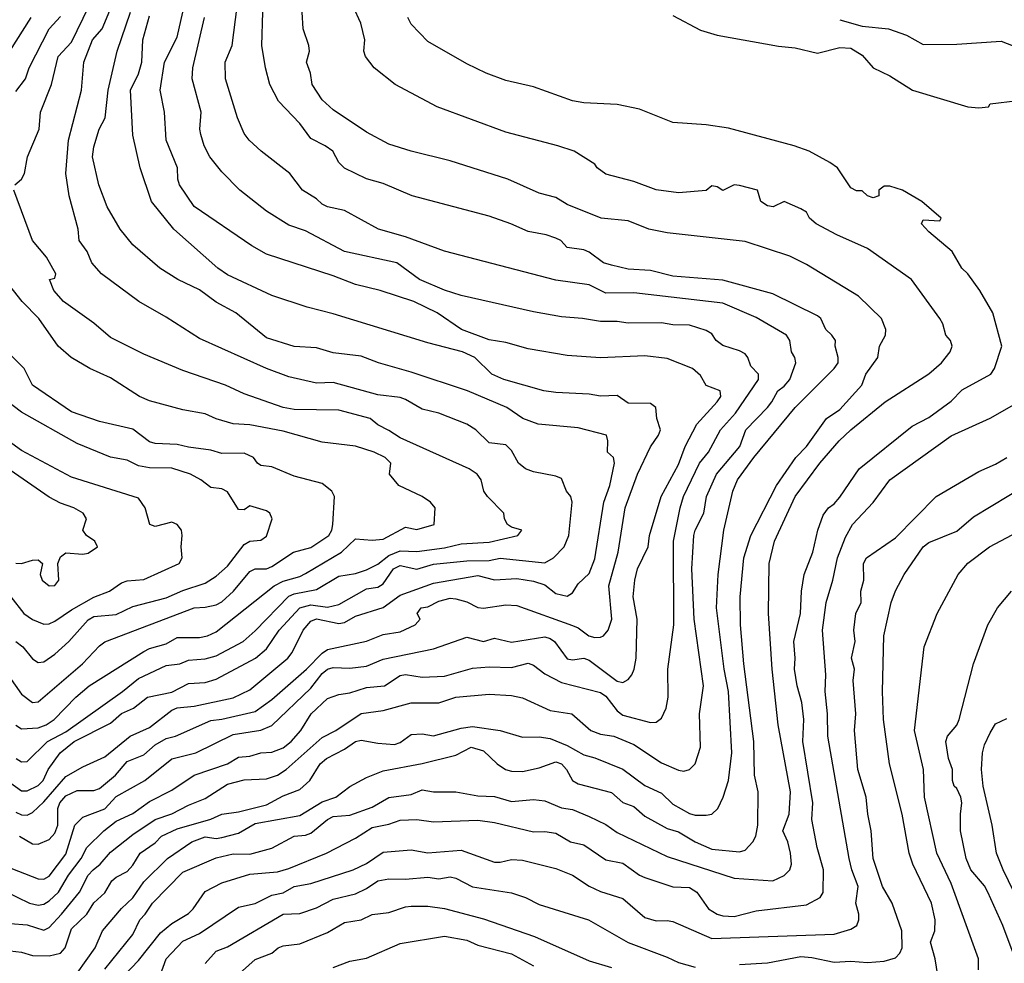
# Model space of a CAD drawing. Header units: metres. Extents: x -46681 to -43747, y -240911 to -237677.
# Tile 247 of 256: x -45034 to -44946, y -240501 to -240417. Entities that reach past the tile are written whole.
import ezdxf

# ---------------------------------------------------------------- set-up
doc = ezdxf.new("R2010")
doc.units = ezdxf.units.M
doc.layers.add('CONTOUR_INDEX', color=1, linetype='Continuous')
doc.layers.add('CONTOUR_INTER', color=3, linetype='Continuous')

msp = doc.modelspace()

# ---------------------------------------------------------------- linework, layer by layer
at = {"layer": 'CONTOUR_INDEX'}
for points, elevation in [([(-45034.704, -240431.52), (-45034.095, -240431.023), (-45033.809, -240430.52), (-45033.561, -240429.02), (-45032.493, -240426.52), (-45032.38, -240425.02), (-45031.403, -240422.52), (-45030.81, -240420.02), (-45029.595, -240418.724), (-45028.033, -240415.52)], 85), ([(-44975.595, -240416.319), (-44973.095, -240417.639), (-44971.595, -240418.103), (-44966.095, -240419.092), (-44964.595, -240419.238), (-44962.595, -240419.723), (-44960.595, -240419.191), (-44959.595, -240419.266), (-44958.595, -240419.886), (-44957.595, -240421.023), (-44956.095, -240421.75), (-44954.078, -240423.02), (-44949.095, -240424.523), (-44948.095, -240424.624), (-44947.245, -240424.52), (-44947.095, -240424.268), (-44944.595, -240423.972)], 95), ([(-45035.595, -240494.943), (-45033.36, -240496.02), (-45032.595, -240496.203), (-45032.095, -240496.11), (-45031.595, -240495.82), (-45030.767, -240495.02), (-45029.861, -240493.52), (-45028.721, -240492.02), (-45028.229, -240491.02), (-45026.7, -240489.52), (-45025.595, -240488.655), (-45024.095, -240487.975), (-45022.595, -240486.895), (-45020.595, -240485.873), (-45018.595, -240484.529), (-45015.595, -240483.517), (-45014.595, -240482.903), (-45013.595, -240482.814), (-45012.595, -240482.537), (-45011.595, -240482.477), (-45010.595, -240482.073), (-45009.858, -240481.52), (-45009.012, -240480.52), (-45008.064, -240479.02), (-45006.595, -240477.651), (-45005.595, -240477.284), (-45004.595, -240477.142), (-45003.095, -240476.66), (-45001.489, -240476.52), (-45000.095, -240475.571), (-44999.595, -240475.494), (-44998.095, -240475.722), (-44996.095, -240475.64), (-44993.595, -240474.919), (-44992.095, -240474.803), (-44990.095, -240474.851), (-44988.595, -240474.471), (-44988.095, -240474.64), (-44987.095, -240475.43), (-44985.595, -240476.207), (-44982.095, -240477.104), (-44981.595, -240477.446), (-44980.595, -240478.76), (-44980.095, -240479.154), (-44977.595, -240479.787), (-44977.095, -240479.766), (-44976.595, -240479.419), (-44976.202, -240478.52), (-44976.008, -240477.52), (-44976.051, -240475.02), (-44975.505, -240471.02), (-44975.515, -240463.52), (-44974.933, -240460.52), (-44974.617, -240459.52), (-44973.206, -240456.52), (-44972.382, -240455.52), (-44971.3, -240453.52), (-44969.965, -240452.02), (-44967.906, -240449.02), (-44967.906, -240448.52), (-44968.595, -240447.799), (-44968.853, -240447.02), (-44969.095, -240446.719), (-44969.595, -240446.431), (-44971.095, -240445.956), (-44971.693, -240445.52), (-44972.095, -240444.92), (-44972.595, -240444.609), (-44974.095, -240444.14), (-44975.595, -240444.112), (-44976.595, -240443.921), (-44979.595, -240443.964), (-44980.595, -240443.802), (-44982.095, -240443.801), (-44983.689, -240443.52), (-44985.595, -240443.375), (-44988.095, -240442.932), (-44994.595, -240441.455), (-44996.095, -240440.976), (-44998.338, -240440.02), (-45000.379, -240438.52), (-45005.095, -240437.526), (-45008.595, -240435.673), (-45010.095, -240435.144), (-45012.095, -240433.888), (-45014.48, -240432.02), (-45016.095, -240430.366), (-45017.178, -240429.02), (-45017.691, -240428.02), (-45017.996, -240427.02), (-45018.081, -240426.52), (-45017.948, -240425.02), (-45018.751, -240422.02), (-45018.697, -240421.02), (-45017.645, -240416.52)], 90), ([(-45024.872, -240502.52), (-45023.595, -240501.18), (-45021.595, -240498.683), (-45020.595, -240497.854), (-45019.095, -240496.949), (-45018.674, -240496.52), (-45017.595, -240494.965), (-45016.095, -240494.192), (-45013.595, -240493.412), (-45011.095, -240493.207), (-45010.095, -240492.902), (-45006.692, -240491.52), (-45004.095, -240490.195), (-45002.595, -240489.238), (-45001.095, -240488.935), (-45000.095, -240488.574), (-44998.595, -240488.498), (-44997.095, -240488.721), (-44993.095, -240488.576), (-44991.595, -240488.779), (-44988.095, -240489.61), (-44987.095, -240489.591), (-44986.095, -240489.733), (-44984.778, -240490.52), (-44983.595, -240490.772), (-44981.595, -240492.128), (-44980.095, -240492.418), (-44978.595, -240493.505), (-44978.095, -240493.729), (-44975.595, -240494.567), (-44974.095, -240494.611), (-44973.43, -240495.02), (-44972.378, -240496.52), (-44971.619, -240497.02), (-44971.095, -240497.144), (-44970.095, -240497.206), (-44968.095, -240496.717), (-44963.595, -240496.183), (-44962.368, -240495.52), (-44962.095, -240495.066), (-44962.055, -240493.02), (-44962.631, -240491.02), (-44963.1, -240488.52), (-44963.027, -240487.02), (-44963.904, -240481.52), (-44963.822, -240479.52), (-44964.015, -240478.02), (-44964.423, -240476.52), (-44964.652, -240475.02), (-44964.598, -240474.02), (-44964.728, -240472.52), (-44964.136, -240470.02), (-44964.045, -240468.02), (-44963.779, -240466.52), (-44963.02, -240464.52), (-44962.58, -240462.52), (-44962.095, -240461.188), (-44961.602, -240460.52), (-44961.095, -240460.16), (-44960.595, -240459.573), (-44958.845, -240457.02), (-44954.095, -240453.209), (-44952.595, -240452.431), (-44950.595, -240450.948), (-44949.595, -240449.933), (-44947.039, -240448.52), (-44946.686, -240448.02), (-44946.039, -240446.02), (-44946.858, -240443.02), (-44948.002, -240441.02), (-44949.105, -240439.52), (-44949.641, -240439.02), (-44950.509, -240437.52), (-44952.595, -240435.745), (-44953.24, -240435.02), (-44953.095, -240434.678), (-44951.595, -240434.76), (-44951.489, -240434.52), (-44953.219, -240433.02), (-44954.959, -240432.02), (-44956.095, -240431.648), (-44956.595, -240431.666), (-44957.085, -240432.02), (-44957.095, -240432.521), (-44957.595, -240432.685), (-44958.103, -240432.52), (-44958.595, -240432.058), (-44959.095, -240432.078), (-44959.595, -240431.81), (-44960.801, -240430.02), (-44961.483, -240429.52), (-44963.352, -240428.52), (-44964.684, -240428.02), (-44970.595, -240426.454), (-44972.595, -240426.135), (-44975.595, -240425.929), (-44978.595, -240424.731), (-44980.595, -240424.321), (-44983.595, -240424.171), (-44984.595, -240424.005), (-44988.095, -240422.725), (-44990.595, -240422.152), (-44992.349, -240421.52), (-44994.095, -240420.673), (-44997.595, -240418.658), (-44999.095, -240417.102), (-44999.391, -240416.52)], 95), ([(-45034.56, -240483.02), (-45034.095, -240483.325), (-45033.595, -240483.314), (-45031.755, -240481.52), (-45030.095, -240480.643), (-45025.01, -240477.02), (-45023.595, -240475.849), (-45021.095, -240474.682), (-45019.866, -240474.52), (-45019.095, -240474.2), (-45017.595, -240474.089), (-45016.595, -240473.809), (-45014.187, -240472.52), (-45013.095, -240471.581), (-45010.095, -240468.453), (-45009.595, -240468.249), (-45007.595, -240467.848), (-45005.595, -240466.664), (-45004.095, -240466.431), (-45003.095, -240466.105), (-45002.095, -240465.584), (-45001.095, -240464.818), (-45000.095, -240464.387), (-44998.595, -240464.447), (-44996.095, -240464.133), (-44994.595, -240463.774), (-44992.095, -240463.625), (-44989.497, -240463.02), (-44989.162, -240462.52), (-44990.095, -240462.268), (-44990.438, -240462.02), (-44990.712, -240461.52), (-44990.777, -240461.02), (-44992.231, -240459.52), (-44992.568, -240459.02), (-44992.818, -240458.02), (-44993.17, -240457.52), (-44993.885, -240457.02), (-45000.095, -240454.253), (-45001.095, -240453.575), (-45002.095, -240453.089), (-45002.786, -240452.52), (-45005.595, -240451.762), (-45009.595, -240451.695), (-45010.595, -240451.523), (-45014.095, -240450.293), (-45015.771, -240449.52), (-45019.595, -240448.205), (-45023.095, -240446.739), (-45026.095, -240445.245), (-45027.595, -240443.958), (-45030.311, -240442.02), (-45031.188, -240441.02), (-45031.589, -240440.02), (-45031.095, -240439.897), (-45031.02, -240439.52), (-45031.839, -240438.02), (-45033.104, -240436.52), (-45034.791, -240432.02)], 85), ([(-45034.595, -240465.5), (-45034.095, -240465.524), (-45033.095, -240465.219), (-45032.595, -240465.195), (-45032.211, -240465.52), (-45032.408, -240466.52), (-45032.242, -240467.02), (-45031.595, -240467.519), (-45031.095, -240467.494), (-45030.73, -240467.02), (-45030.833, -240465.52), (-45030.595, -240464.935), (-45030.095, -240464.584), (-45028.595, -240464.684), (-45028.095, -240464.587), (-45027.265, -240464.02), (-45027.51, -240463.52), (-45028.259, -240463.02), (-45028.585, -240462.52), (-45028.259, -240461.52), (-45028.538, -240461.02), (-45029.377, -240460.52), (-45030.595, -240460.096), (-45031.595, -240459.585), (-45037.095, -240455.797)], 80), ([(-44945.017, -240500.52), (-44945.956, -240498.02), (-44947.286, -240495.02), (-44947.595, -240494.475), (-44948.824, -240493.02), (-44949.24, -240492.02), (-44949.746, -240489.52), (-44949.766, -240488.02), (-44949.642, -240487.02), (-44949.736, -240486.52), (-44950.095, -240485.737), (-44950.315, -240485.52), (-44950.463, -240485.02), (-44950.478, -240484.02), (-44950.821, -240483.02), (-44951.08, -240481.52), (-44950.934, -240481.02), (-44950.095, -240480.045), (-44949.868, -240479.52), (-44948.594, -240474.52), (-44947.289, -240471.02), (-44946.416, -240469.52), (-44945.172, -240468.02)], 100)]:
    msp.add_lwpolyline(points, dxfattribs=dict(at, elevation=elevation))
at = {"layer": 'CONTOUR_INTER'}
for points, elevation in [([(-45036.06, -240484.52), (-45034.095, -240485.947), (-45033.595, -240485.946), (-45032.595, -240485.464), (-45032.136, -240485.02), (-45031.696, -240484.02), (-45030.619, -240482.52), (-45029.364, -240481.52), (-45026.095, -240479.869), (-45025.095, -240479.006), (-45024.019, -240478.52), (-45022.772, -240477.52), (-45020.595, -240477.091), (-45019.095, -240476.29), (-45017.595, -240476.211), (-45016.595, -240475.9), (-45013.078, -240474.02), (-45012.095, -240473.202), (-45010.942, -240471.52), (-45009.084, -240469.52), (-45008.095, -240469.241), (-45006.595, -240469.442), (-45005.595, -240469.205), (-45003.095, -240467.809), (-45002.095, -240467.657), (-45001.595, -240467.364), (-45000.668, -240466.02), (-45000.095, -240465.695), (-44998.595, -240466.03), (-44997.095, -240465.595), (-44994.095, -240465.299), (-44992.095, -240465.256), (-44991.095, -240465.058), (-44987.095, -240465.453), (-44986.303, -240465.02), (-44985.353, -240464.02), (-44984.924, -240463.02), (-44984.627, -240460.02), (-44984.758, -240459.52), (-44985.142, -240459.02), (-44985.595, -240457.885), (-44986.095, -240457.673), (-44988.095, -240457.312), (-44988.823, -240457.02), (-44989.462, -240456.52), (-44990.095, -240455.386), (-44990.595, -240454.862), (-44992.095, -240454.689), (-44993.275, -240453.52), (-44994.107, -240453.02), (-44996.595, -240452.035), (-44998.095, -240451.679), (-44999.595, -240450.807), (-45000.095, -240450.615), (-45002.095, -240450.374), (-45006.095, -240449.291), (-45007.595, -240449.345), (-45010.095, -240448.756), (-45012.095, -240448.028), (-45018.095, -240445.324), (-45021.095, -240443.412), (-45023.549, -240442.02), (-45026.921, -240439.52), (-45027.773, -240438.52), (-45028.201, -240437.52), (-45028.916, -240436.52), (-45028.997, -240435.52), (-45029.809, -240432.52), (-45030.101, -240430.52), (-45029.885, -240427.52), (-45028.717, -240423.02), (-45028.501, -240420.52), (-45027.728, -240418.52), (-45026.842, -240417.52), (-45026.021, -240415.52)], 86), ([(-45035.095, -240497.859), (-45033.595, -240497.96), (-45032.095, -240498.447), (-45031.595, -240498.201), (-45030.493, -240497.02), (-45028.883, -240495.02), (-45028.091, -240493.52), (-45027.642, -240493.02), (-45027.038, -240492.52), (-45026.095, -240491.44), (-45024.095, -240489.864), (-45022.095, -240488.52), (-45020.595, -240487.99), (-45019.095, -240487.221), (-45017.595, -240486.639), (-45015.595, -240485.349), (-45014.095, -240484.952), (-45012.095, -240484.874), (-45011.095, -240484.53), (-45010.318, -240484.02), (-45007.095, -240481.137), (-45005.873, -240480.52), (-45003.595, -240479.002), (-45001.595, -240478.733), (-44999.095, -240478.031), (-44996.595, -240478.049), (-44995.095, -240477.524), (-44992.095, -240477.267), (-44990.095, -240477.366), (-44989.095, -240477.592), (-44986.595, -240478.715), (-44984.671, -240479.02), (-44982.951, -240480.52), (-44982.095, -240480.855), (-44980.881, -240481.02), (-44979.095, -240481.771), (-44976.595, -240483.415), (-44975.095, -240484.092), (-44974.595, -240484.18), (-44974.095, -240484.014), (-44973.595, -240483.517), (-44973.11, -240482.02), (-44973.205, -240479.02), (-44972.849, -240476.52), (-44973.66, -240470.52), (-44973.893, -240466.02), (-44973.703, -240463.02), (-44973.584, -240462.52), (-44972.812, -240461.02), (-44972.564, -240459.52), (-44971.665, -240457.52), (-44969.581, -240455.02), (-44969.026, -240453.52), (-44967.092, -240451.52), (-44966.685, -240451.02), (-44966.157, -240450.02), (-44965.595, -240449.621), (-44965.095, -240448.994), (-44964.545, -240447.52), (-44964.642, -240447.02), (-44964.92, -240446.52), (-44965.073, -240445.52), (-44965.378, -240445.02), (-44968.095, -240443.437), (-44971.095, -240442.141), (-44979.095, -240441.239), (-44981.595, -240441.26), (-44983.099, -240440.52), (-44986.095, -240440.079), (-44996.095, -240437.483), (-44999.595, -240436.196), (-45002.032, -240435.52), (-45005.095, -240433.841), (-45006.595, -240433.513), (-45007.095, -240433.282), (-45007.595, -240432.796), (-45008.842, -240432.02), (-45009.982, -240430.52), (-45012.567, -240428.52), (-45013.652, -240427.52), (-45014.095, -240426.93), (-45014.697, -240425.52), (-45015.775, -240422.02), (-45015.794, -240420.52), (-45015.155, -240419.02), (-45014.715, -240415.52)], 91), ([(-45026.595, -240501.941), (-45024.095, -240498.827), (-45023.477, -240497.52), (-45022.97, -240497.02), (-45022.324, -240496.02), (-45019.595, -240493.251), (-45016.595, -240491.945), (-45015.095, -240491.591), (-45013.595, -240491.608), (-45011.595, -240491.098), (-45009.595, -240489.993), (-45008.595, -240489.915), (-45008.095, -240489.738), (-45006.595, -240488.501), (-45006.095, -240488.233), (-45004.595, -240488.116), (-45002.595, -240487.397), (-45001.095, -240486.521), (-44999.095, -240486.263), (-44998.095, -240485.855), (-44997.095, -240486.037), (-44995.095, -240486.035), (-44993.095, -240486.38), (-44991.595, -240486.441), (-44990.095, -240486.882), (-44988.095, -240486.722), (-44987.095, -240486.842), (-44985.595, -240487.451), (-44984.595, -240487.626), (-44983.095, -240488.236), (-44981.595, -240488.956), (-44980.595, -240489.692), (-44976.095, -240491.821), (-44970.095, -240493.786), (-44966.595, -240494.031), (-44965.595, -240493.541), (-44965.08, -240493.02), (-44964.945, -240492.52), (-44965.012, -240491.52), (-44965.266, -240490.52), (-44965.698, -240489.52), (-44965.141, -240488.02), (-44965.016, -240486.02), (-44966.117, -240480.02), (-44966.657, -240475.02), (-44967.011, -240470.02), (-44966.944, -240465.52), (-44966.448, -240463.52), (-44964.608, -240459.52), (-44962.378, -240456.52), (-44960.66, -240454.52), (-44959.606, -240453.52), (-44956.532, -240451.02), (-44952.595, -240448.5), (-44951.466, -240447.52), (-44950.693, -240446.52), (-44950.488, -240446.02), (-44950.661, -240445.52), (-44951.084, -240445.02), (-44951.338, -240444.02), (-44951.614, -240443.52), (-44954.158, -240440.02), (-44958.095, -240437.244), (-44960.854, -240436.02), (-44962.703, -240435.02), (-44963.312, -240434.52), (-44963.595, -240433.973), (-44964.095, -240433.68), (-44965.595, -240433.031), (-44966.569, -240433.52), (-44967.095, -240433.42), (-44967.693, -240433.02), (-44968, -240432.02), (-44969.595, -240431.598), (-44970.095, -240431.523), (-44971.095, -240432.042), (-44971.595, -240431.716), (-44972.095, -240431.617), (-44972.595, -240432.044), (-44975.095, -240432.246), (-44977.095, -240431.977), (-44979.095, -240431.219), (-44981.595, -240430.576), (-44982.381, -240430.02), (-44982.595, -240429.675), (-44984.457, -240428.52), (-44985.919, -240428.02), (-44990.595, -240426.808), (-44996.758, -240424.52), (-45000.544, -240422.52), (-45002.419, -240421.02), (-45003.181, -240420.02), (-45003.333, -240419.52), (-45003.246, -240418.52), (-45003.615, -240417.02), (-45004.29, -240415.52)], 94), ([(-45035.595, -240492.669), (-45032.595, -240493.831), (-45032.095, -240493.87), (-45031.595, -240493.598), (-45030.095, -240491.612), (-45029.298, -240489.02), (-45028.595, -240488.315), (-45026.595, -240487.545), (-45025.595, -240486.452), (-45023.009, -240485.02), (-45020.595, -240483.054), (-45018.442, -240482.52), (-45015.095, -240480.871), (-45012.595, -240480.5), (-45011.595, -240480.057), (-45008.095, -240476.706), (-45007.095, -240475.413), (-45006.595, -240475.02), (-45006.095, -240474.876), (-45004.595, -240474.92), (-45003.095, -240474.747), (-45001.595, -240474.101), (-44997.095, -240473.181), (-44994.095, -240472.136), (-44992.595, -240472.519), (-44991.595, -240472.23), (-44990.095, -240472.578), (-44987.095, -240472.105), (-44986.595, -240472.254), (-44986.225, -240472.52), (-44985.095, -240474.085), (-44984.595, -240474.182), (-44983.595, -240474.028), (-44983.095, -240474.203), (-44980.595, -240476.105), (-44980.095, -240476.209), (-44979.595, -240475.94), (-44979.282, -240475.52), (-44979.054, -240475.02), (-44978.896, -240474.02), (-44978.798, -240470.52), (-44979.151, -240468.52), (-44979.017, -240467.02), (-44978.772, -240466.02), (-44977.82, -240464.02), (-44977.675, -240463.02), (-44976.633, -240459.52), (-44975.095, -240456.651), (-44974.477, -240455.02), (-44973.446, -240453.02), (-44971.596, -240451.02), (-44971.286, -240450.52), (-44971.34, -240450.02), (-44972.595, -240449.56), (-44973.095, -240448.65), (-44973.836, -240448.02), (-44976.095, -240447.132), (-44978.095, -240446.874), (-44982.095, -240447.059), (-44985.095, -240446.84), (-44988.595, -240446.244), (-44990.595, -240445.693), (-44992.095, -240445.435), (-44994.579, -240444.52), (-44996.757, -240443.02), (-44998.846, -240442.02), (-45001.887, -240441.02), (-45004.095, -240440.486), (-45006.095, -240439.687), (-45012.095, -240437.754), (-45013.405, -240437.02), (-45018.595, -240433.472), (-45019.893, -240431.52), (-45020.039, -240431.02), (-45020.087, -240430.02), (-45021.096, -240427.52), (-45021.253, -240425.02), (-45021.625, -240423.02), (-45021.255, -240420.52), (-45020.095, -240418.264), (-45019.6, -240416.02)], 89), ([(-45035.095, -240500.307), (-45034.095, -240500.431), (-45033.095, -240500.722), (-45031.595, -240500.76), (-45030.595, -240500.498), (-45030.163, -240500.02), (-45029.595, -240498.336), (-45028.237, -240497.02), (-45027.595, -240496.002), (-45026.595, -240495.108), (-45025.984, -240494.02), (-45025.595, -240493.686), (-45024.595, -240493.165), (-45024.095, -240492.618), (-45023.43, -240491.52), (-45022.095, -240490.608), (-45021.508, -240490.02), (-45020.095, -240489.359), (-45017.095, -240488.489), (-45016.095, -240488.046), (-45014.595, -240487.815), (-45012.095, -240487.194), (-45010.595, -240486.387), (-45009.095, -240485.81), (-45008.194, -240485.02), (-45007.256, -240483.52), (-45006.711, -240483.02), (-45005.095, -240482.195), (-45004.095, -240481.502), (-45003.595, -240481.373), (-45002.095, -240481.656), (-45000.595, -240481.763), (-45000.095, -240481.601), (-44999.095, -240480.877), (-44998.095, -240480.812), (-44997.095, -240481.002), (-44994.595, -240480.31), (-44993.595, -240480.161), (-44991.095, -240480.533), (-44989.095, -240481.105), (-44987.595, -240481.1), (-44986.595, -240481.246), (-44985.095, -240481.874), (-44983.595, -240482.702), (-44982.595, -240482.986), (-44980.095, -240484.003), (-44978.095, -240485.457), (-44976.595, -240486.159), (-44975.595, -240487.134), (-44974.095, -240487.967), (-44973.595, -240488.13), (-44972.595, -240488.131), (-44972.086, -240488.02), (-44971.558, -240487.52), (-44971.075, -240486.52), (-44970.577, -240485.02), (-44970.279, -240482.52), (-44970.583, -240477.02), (-44970.986, -240475.02), (-44971.67, -240469.52), (-44971.511, -240466.52), (-44971.009, -240462.52), (-44970.201, -240459.02), (-44969.781, -240458.02), (-44968.325, -240456.02), (-44964.595, -240451.519), (-44961.098, -240448.02), (-44960.753, -240447.52), (-44960.737, -240447.02), (-44961.019, -240446.02), (-44960.989, -240445.52), (-44961.303, -240445.02), (-44961.835, -240444.52), (-44962.304, -240443.52), (-44962.595, -240443.293), (-44966.595, -240441.332), (-44971.095, -240440.101), (-44975.595, -240439.741), (-44977.595, -240439.227), (-44979.595, -240439.108), (-44981.095, -240438.754), (-44981.82, -240438.52), (-44983.095, -240437.591), (-44983.595, -240437.382), (-44985.095, -240437.172), (-44985.646, -240436.52), (-44986.095, -240436.328), (-44986.973, -240436.02), (-44988.595, -240435.717), (-44990.133, -240435.02), (-44992.095, -240434.351), (-44999.005, -240432.52), (-45001.595, -240431.403), (-45003.095, -240430.993), (-45005.095, -240430.037), (-45005.576, -240429.52), (-45006.132, -240428.52), (-45006.805, -240428.02), (-45008.095, -240427.378), (-45009.086, -240426.02), (-45011.019, -240424.02), (-45011.795, -240422.52), (-45012.189, -240421.02), (-45012.498, -240419.02), (-45012.415, -240416.02)], 92), ([(-45034.595, -240487.866), (-45034.095, -240488.083), (-45033.595, -240488.126), (-45033.095, -240487.881), (-45032.095, -240486.91), (-45030.095, -240484.649), (-45028.595, -240483.784), (-45026.595, -240482.876), (-45024.34, -240481.02), (-45022.595, -240480.265), (-45020.595, -240478.688), (-45020.095, -240478.494), (-45018.595, -240478.342), (-45015.095, -240477.602), (-45013.595, -240476.858), (-45010.177, -240474.02), (-45009.793, -240473.52), (-45008.778, -240471.52), (-45008.095, -240470.695), (-45007.595, -240470.499), (-45005.595, -240470.92), (-45005.095, -240470.827), (-45004.095, -240470.249), (-45001.595, -240469.466), (-45000.095, -240468.38), (-44997.095, -240467.278), (-44993.095, -240466.619), (-44991.595, -240466.986), (-44989.595, -240466.885), (-44988.095, -240467.114), (-44987.095, -240467.445), (-44986.095, -240468.214), (-44985.095, -240468.459), (-44984.595, -240468.153), (-44984.095, -240467.366), (-44983.095, -240466.421), (-44982.595, -240465.104), (-44981.788, -240460.02), (-44981.234, -240458.52), (-44980.839, -240456.52), (-44980.906, -240456.02), (-44981.457, -240455.52), (-44981.432, -240454.52), (-44981.558, -240454.02), (-44984.095, -240453.334), (-44987.689, -240453.02), (-44989.053, -240452.52), (-44990.514, -240451.52), (-44994.033, -240450.02), (-44999.095, -240448.343), (-45002.04, -240447.52), (-45003.595, -240446.908), (-45006.095, -240446.607), (-45007.595, -240446.156), (-45009.595, -240446.034), (-45012.095, -240445.263), (-45014.855, -240443.02), (-45016.595, -240442.052), (-45018.095, -240440.971), (-45020.059, -240440.02), (-45021.681, -240439.02), (-45024.095, -240436.908), (-45025.242, -240435.52), (-45026.41, -240433.52), (-45027.154, -240431.52), (-45027.72, -240429.02), (-45027.595, -240428.114), (-45027.111, -240426.52), (-45026.565, -240425.52), (-45026.303, -240423.02), (-45025.511, -240419.52), (-45024.312, -240416.02)], 87), ([(-45034.595, -240423.153), (-45033.718, -240422.02), (-45033.405, -240421.02), (-45031.597, -240417.52), (-45030.595, -240416.408)], 84), ([(-45034.27, -240490.02), (-45033.095, -240490.698), (-45032.595, -240490.73), (-45031.595, -240490.293), (-45031.095, -240489.741), (-45030.843, -240489.02), (-45030.832, -240487.52), (-45030.651, -240487.02), (-45030.095, -240486.383), (-45029.095, -240485.917), (-45027.595, -240485.904), (-45027.095, -240485.727), (-45025.642, -240484.52), (-45024.595, -240483.305), (-45023.095, -240482.718), (-45022.095, -240481.812), (-45021.095, -240481.236), (-45020.258, -240481.02), (-45017.095, -240479.615), (-45016.095, -240479.515), (-45013.095, -240478.82), (-45011.595, -240477.737), (-45008.493, -240475.02), (-45007.095, -240473.583), (-45006.595, -240473.257), (-45003.095, -240472.491), (-45001.595, -240471.892), (-45000.095, -240471.676), (-44998.74, -240471.02), (-44998.298, -240470.52), (-44998.562, -240470.02), (-44998.181, -240469.52), (-44997.595, -240469.414), (-44996.595, -240468.895), (-44995.595, -240468.644), (-44995.095, -240468.711), (-44994.095, -240468.961), (-44993.095, -240469.473), (-44992.595, -240469.529), (-44990.595, -240469.23), (-44989.595, -240469.297), (-44984.595, -240471.084), (-44984.095, -240471.289), (-44983.133, -240472.02), (-44982.595, -240472.158), (-44982.095, -240472.155), (-44981.825, -240472.02), (-44981.387, -240471.52), (-44981.059, -240470.52), (-44981.34, -240467.52), (-44980.514, -240464.52), (-44979.871, -240460.52), (-44978.775, -240457.52), (-44977.595, -240455.045), (-44976.863, -240454.02), (-44976.685, -240453.52), (-44977.016, -240452.52), (-44977.128, -240451.52), (-44977.595, -240451.149), (-44979.595, -240451.12), (-44980.595, -240450.456), (-44982.095, -240450.503), (-44983.095, -240450.336), (-44986.095, -240450.178), (-44987.164, -240450.02), (-44990.757, -240449.02), (-44991.838, -240448.52), (-44993.376, -240447.02), (-44994.476, -240446.52), (-44997.595, -240445.722), (-45006.095, -240443.104), (-45008.432, -240442.52), (-45011.595, -240441.465), (-45015.595, -240439.608), (-45016.447, -240439.02), (-45020.413, -240435.52), (-45022.426, -240433.02), (-45023.436, -240430.02), (-45024.095, -240427.081), (-45024.288, -240423.02), (-45023.595, -240421.561), (-45023.269, -240420.52), (-45023.189, -240418.52), (-45022.595, -240416.356)], 88), ([(-45029.095, -240502.312), (-45027.465, -240500.02), (-45026.808, -240498.52), (-45025.095, -240496.511), (-45024.095, -240495.549), (-45023.095, -240494.102), (-45020.98, -240492.02), (-45018.778, -240490.52), (-45017.595, -240490.054), (-45016.595, -240490.202), (-45016.095, -240490.141), (-45014.595, -240489.736), (-45013.095, -240488.868), (-45009.095, -240488.147), (-45007.095, -240486.931), (-45005.856, -240486.52), (-45004.595, -240485.555), (-45003.095, -240484.73), (-45001.595, -240484.138), (-44998.095, -240483.489), (-44995.095, -240482.721), (-44993.711, -240482.02), (-44992.595, -240482.336), (-44991.365, -240483.52), (-44990.615, -240484.02), (-44990.095, -240484.183), (-44989.095, -240484.196), (-44987.595, -240483.88), (-44986.095, -240483.326), (-44985.595, -240483.504), (-44985.152, -240484.02), (-44984.595, -240484.994), (-44984.095, -240485.311), (-44981.095, -240486.076), (-44980.095, -240486.978), (-44979.095, -240487.344), (-44978.095, -240488.209), (-44976.095, -240489.318), (-44975.095, -240489.631), (-44973.598, -240490.52), (-44972.095, -240491.177), (-44969.595, -240491.405), (-44969.095, -240491.257), (-44968.41, -240490.52), (-44968.14, -240490.02), (-44967.966, -240489.02), (-44967.914, -240486.02), (-44968.268, -240484.52), (-44968.302, -240481.52), (-44969.218, -240474.52), (-44969.5, -240471.02), (-44969.541, -240468.52), (-44969.221, -240465.02), (-44968.578, -240463.02), (-44966.284, -240458.52), (-44964.535, -240456.02), (-44963.585, -240455.02), (-44961.788, -240452.52), (-44960.595, -240451.689), (-44958.614, -240449.52), (-44958.248, -240448.52), (-44957.19, -240447.02), (-44957.029, -240446.02), (-44956.482, -240445.02), (-44956.458, -240444.52), (-44956.858, -240443.52), (-44958.899, -240441.52), (-44963.595, -240438.674), (-44965.095, -240437.928), (-44969.095, -240436.633), (-44976.095, -240435.832), (-44977.741, -240435.52), (-44979.595, -240434.772), (-44982.019, -240434.52), (-44985.095, -240433.292), (-44986.095, -240432.663), (-44987.595, -240432.285), (-44990.399, -240431.02), (-44995.595, -240429.388), (-44999.095, -240428.513), (-45001.095, -240427.874), (-45003.095, -240426.802), (-45006.095, -240424.796), (-45007.095, -240423.892), (-45007.997, -240422.52), (-45008.131, -240421.52), (-45008.498, -240420.52), (-45008.225, -240419.52), (-45008.277, -240419.02), (-45008.805, -240417.52), (-45008.872, -240416.02)], 93), ([(-44960.595, -240416.707), (-44958.595, -240417.283), (-44956.22, -240417.52), (-44954.595, -240418.096), (-44953.095, -240418.945), (-44950.095, -240418.908), (-44946.095, -240418.635), (-44942.095, -240420.202), (-44941.595, -240420.257), (-44940.095, -240419.872), (-44939.095, -240419.782), (-44936.095, -240420.353), (-44935.595, -240420.345), (-44934.595, -240420.653), (-44933.095, -240420.396), (-44931.095, -240420.255), (-44930.095, -240419.747), (-44928.545, -240418.52), (-44927.095, -240417.658), (-44925.095, -240416.115)], 94), ([(-45035.136, -240419.52), (-45033.237, -240416.52)], 83), ([(-45034.595, -240480.056), (-45034.095, -240480.362), (-45032.595, -240480.289), (-45031.873, -240480.02), (-45031.162, -240479.52), (-45029.214, -240477.52), (-45028.028, -240476.52), (-45023.095, -240473.422), (-45022.595, -240473.152), (-45021.095, -240472.743), (-45020.095, -240472.172), (-45018.095, -240472.166), (-45017.382, -240472.02), (-45016.595, -240471.672), (-45011.406, -240467.52), (-45010.595, -240467.115), (-45009.095, -240466.691), (-45008.595, -240466.433), (-45005.359, -240464.52), (-45004.095, -240463.305), (-45002.595, -240463.444), (-45001.595, -240463.337), (-44999.595, -240462.274), (-44998.595, -240462.472), (-44997.018, -240462.02), (-44996.939, -240460.52), (-44997.342, -240460.02), (-44998.095, -240459.501), (-45000.209, -240458.52), (-45001.043, -240457.52), (-45000.93, -240456.52), (-45001.441, -240456.02), (-45002.425, -240455.52), (-45004.095, -240454.983), (-45007.095, -240454.62), (-45010.595, -240453.656), (-45013.595, -240453.081), (-45015.095, -240452.988), (-45016.595, -240452.55), (-45017.595, -240452.077), (-45019.595, -240451.722), (-45022.595, -240450.914), (-45023.499, -240450.52), (-45026.095, -240448.869), (-45027.968, -240448.02), (-45029.621, -240447.02), (-45030.796, -240446.02), (-45032.526, -240443.52), (-45034.036, -240442.02), (-45035.595, -240440.02)], 84), ([(-45036.009, -240474.52), (-45034.095, -240477.252), (-45033.095, -240477.997), (-45032.595, -240477.949), (-45028.619, -240474.52), (-45027.095, -240472.928), (-45026.595, -240472.561), (-45018.595, -240469.513), (-45017.595, -240469.461), (-45016.595, -240469.228), (-45016.095, -240468.965), (-45015.057, -240468.02), (-45013.595, -240466.237), (-45013.095, -240466.004), (-45012.095, -240466.014), (-45011.595, -240465.8), (-45009.658, -240464.52), (-45008.095, -240464.09), (-45006.479, -240463.02), (-45006.216, -240462.52), (-45006.133, -240462.02), (-45005.986, -240459.52), (-45006.212, -240459.02), (-45007.095, -240458.337), (-45009.595, -240457.678), (-45011.595, -240456.846), (-45012.595, -240456.738), (-45012.909, -240456.52), (-45013.265, -240456.02), (-45014.095, -240455.63), (-45016.095, -240455.644), (-45017.095, -240455.35), (-45019.095, -240455.092), (-45020.095, -240454.829), (-45022.095, -240454.762), (-45022.595, -240454.594), (-45024.095, -240453.468), (-45027.095, -240452.789), (-45029.595, -240451.906), (-45033.095, -240449.503), (-45033.865, -240448.02), (-45036.595, -240445.289)], 83), ([(-45034.595, -240472.54), (-45033.985, -240473.02), (-45033.095, -240474.097), (-45032.595, -240474.418), (-45032.095, -240474.365), (-45031.095, -240473.661), (-45029.848, -240472.52), (-45028.095, -240470.589), (-45027.595, -240470.288), (-45025.595, -240470.101), (-45024.095, -240469.376), (-45021.095, -240468.621), (-45019.595, -240467.943), (-45017.595, -240467.296), (-45016.595, -240466.679), (-45015.595, -240465.764), (-45014.095, -240463.831), (-45013.595, -240463.512), (-45012.595, -240463.446), (-45012.095, -240463.073), (-45011.574, -240461.52), (-45011.783, -240461.02), (-45012.095, -240460.804), (-45013.595, -240460.36), (-45014.095, -240460.723), (-45014.595, -240460.679), (-45015.595, -240459.089), (-45016.095, -240458.815), (-45017.095, -240458.717), (-45017.991, -240458.02), (-45018.926, -240457.52), (-45020.595, -240456.954), (-45022.595, -240456.945), (-45023.595, -240456.757), (-45024.595, -240456.248), (-45026.095, -240455.972), (-45029.095, -240454.743), (-45034.095, -240451.938), (-45035.595, -240450.809)], 82), ([(-45021.651, -240502.52), (-45021.095, -240501.014), (-45019.595, -240499.419), (-45018.095, -240498.739), (-45014.595, -240496.395), (-45013.095, -240496.044), (-45011.595, -240495.316), (-45010.595, -240495.082), (-45009.595, -240494.522), (-45008.095, -240494.266), (-45004.309, -240493.02), (-45003.095, -240492.446), (-45001.595, -240491.437), (-44999.095, -240491.23), (-44997.595, -240491.49), (-44994.595, -240491.275), (-44991.595, -240492.333), (-44991.095, -240492.351), (-44990.095, -240492.096), (-44989.095, -240492.149), (-44986.095, -240492.904), (-44984.595, -240493.515), (-44983.095, -240494.493), (-44982.095, -240494.97), (-44980.095, -240495.614), (-44978.095, -240497.303), (-44977.095, -240497.6), (-44976.095, -240497.567), (-44975.595, -240497.674), (-44972.095, -240499.206), (-44961.095, -240498.797), (-44959.595, -240498.344), (-44959.06, -240498.02), (-44958.883, -240497.52), (-44958.878, -240497.02), (-44959.148, -240496.02), (-44958.954, -240494.52), (-44959.523, -240493.02), (-44959.744, -240492.02), (-44961.653, -240481.02), (-44961.695, -240479.02), (-44961.91, -240477.02), (-44961.849, -240475.52), (-44962.133, -240471.52), (-44961.824, -240469.02), (-44961.225, -240467.02), (-44960.809, -240465.02), (-44960.095, -240463.177), (-44959.453, -240462.02), (-44957.595, -240460.048), (-44956.085, -240458.02), (-44950.595, -240454.07), (-44947.095, -240452.47), (-44943.66, -240450.52)], 96), ([(-45035.043, -240468.52), (-45033.87, -240470.02), (-45033.095, -240470.551), (-45032.095, -240470.973), (-45031.595, -240470.946), (-45031.095, -240470.695), (-45029.595, -240469.687), (-45027.595, -240468.555), (-45026.195, -240468.02), (-45025.095, -240467.259), (-45024.595, -240467.098), (-45023.095, -240466.965), (-45019.942, -240465.52), (-45019.669, -240465.02), (-45019.754, -240464.02), (-45019.67, -240463.02), (-45019.71, -240462.52), (-45020.095, -240462.019), (-45020.595, -240461.818), (-45022.095, -240462.204), (-45022.551, -240462.02), (-45022.994, -240460.52), (-45023.595, -240459.664), (-45029.595, -240457.786), (-45034.095, -240455.393), (-45037.39, -240453.02)], 81), ([(-44969.595, -240501.535), (-44967.095, -240501.369), (-44964.095, -240500.817), (-44963.095, -240500.901), (-44961.095, -240501.319), (-44959.595, -240501.238), (-44958.095, -240501.357), (-44956.595, -240501.216), (-44955.595, -240500.923), (-44955.188, -240500.52), (-44954.989, -240500.02), (-44955.021, -240498.52), (-44955.901, -240496.02), (-44956.751, -240494.52), (-44957.603, -240492.02), (-44957.776, -240489.52), (-44958.079, -240488.02), (-44958.214, -240486.52), (-44958.965, -240484.02), (-44959.265, -240480.52), (-44959.166, -240479.02), (-44959.391, -240476.02), (-44959.28, -240475.02), (-44959.557, -240474.02), (-44959.218, -240472.52), (-44959.334, -240471.52), (-44959.167, -240470.02), (-44958.666, -240469.02), (-44958.696, -240468.02), (-44958.421, -240467.02), (-44958.459, -240465.52), (-44958.186, -240465.02), (-44955.595, -240463.226), (-44951.937, -240459.52), (-44948.095, -240457.266), (-44946.595, -240456.622), (-44945.595, -240455.998)], 97), ([(-44951.791, -240502.52), (-44952.028, -240501.02), (-44952.441, -240499.52), (-44952.062, -240498.52), (-44952.027, -240497.52), (-44952.369, -240496.02), (-44954.034, -240492.52), (-44954.372, -240491.52), (-44955.003, -240488.02), (-44956.135, -240483.52), (-44956.669, -240479.52), (-44956.764, -240477.02), (-44956.644, -240472.02), (-44955.991, -240469.02), (-44955.595, -240467.991), (-44954.812, -240466.52), (-44953.095, -240464.045), (-44952.595, -240463.643), (-44950.095, -240462.626), (-44948.595, -240461.343), (-44942.223, -240457.52)], 98), ([(-44948.15, -240502.02), (-44948.146, -240501.02), (-44950.595, -240494.254), (-44951.864, -240491.52), (-44952.977, -240486.52), (-44953.075, -240484.02), (-44953.892, -240480.52), (-44953.024, -240473.02), (-44951.84, -240470.02), (-44949.963, -240466.52), (-44949.095, -240465.512), (-44947.133, -240464.02), (-44944.595, -240462.687)], 99), ([(-44943.5, -240498.02), (-44945.928, -240493.02), (-44946.527, -240491.52), (-44946.912, -240489.02), (-44947.731, -240485.52), (-44947.854, -240484.02), (-44947.79, -240482.52), (-44947.595, -240481.792), (-44947.095, -240480.718), (-44946.595, -240479.919), (-44945.595, -240479.437)], 101), ([(-45017.595, -240501.45), (-45016.595, -240500.332), (-45015.595, -240499.954), (-45010.604, -240497.02), (-45009.095, -240496.94), (-45007.595, -240496.437), (-45006.095, -240495.662), (-45004.095, -240495.17), (-45003.095, -240494.697), (-45002.095, -240494.026), (-45001.095, -240493.826), (-44999.595, -240493.87), (-44997.595, -240493.674), (-44996.595, -240493.828), (-44995.595, -240493.671), (-44995.095, -240493.769), (-44993.595, -240494.569), (-44990.095, -240495.108), (-44988.821, -240495.52), (-44987.595, -240496.13), (-44983.167, -240497.52), (-44979.595, -240499.547), (-44976.095, -240500.858), (-44975.095, -240501.351), (-44973.595, -240501.767)], 97), ([(-45015.095, -240502.843), (-45013.095, -240501.073), (-45011.622, -240500.52), (-45011.044, -240500.02), (-45010.595, -240499.856), (-45009.095, -240499.672), (-45006.595, -240498.644), (-45005.095, -240497.756), (-45003.595, -240497.515), (-45002.595, -240497.048), (-45001.095, -240496.848), (-44999.595, -240496.339), (-44999.095, -240496.292), (-44997.595, -240496.301), (-44996.095, -240496.493), (-44992.595, -240497.43), (-44988.007, -240499.02), (-44983.095, -240501.19), (-44981.095, -240501.807)], 98), ([(-45006.095, -240501.81), (-45004.595, -240501.224), (-45003.095, -240500.95), (-45000.095, -240499.649), (-44996.095, -240498.985), (-44994.095, -240499.341), (-44993.095, -240499.805), (-44990.095, -240500.582), (-44988.095, -240501.636)], 99)]:
    msp.add_lwpolyline(points, dxfattribs=dict(at, elevation=elevation))

doc.saveas('drawing.dxf')
